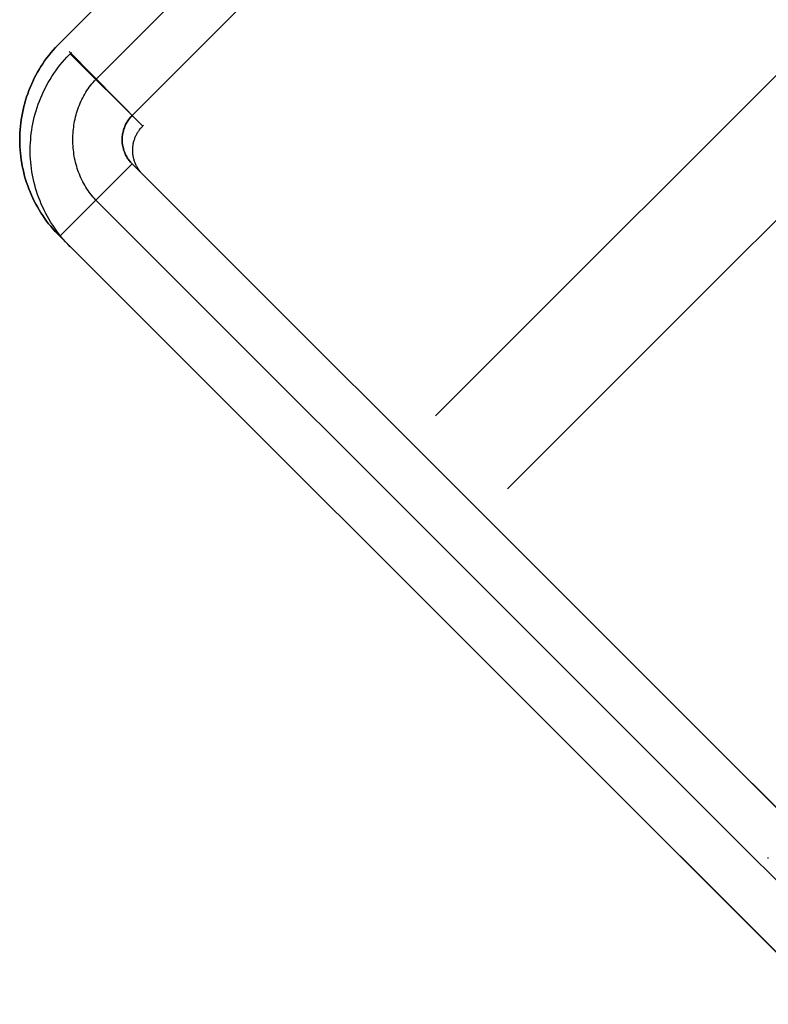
# Model space of a CAD drawing. Header units: millimetres. Extents: x -630 to 192, y -7 to 1615.
# Tile 3 of 249: x -630 to -619, y 15 to 29. Entities that reach past the tile are written whole.
import ezdxf

# ---------------------------------------------------------------- set-up
doc = ezdxf.new("R2010")
doc.units = ezdxf.units.MM
doc.header["$MEASUREMENT"] = 0
doc.layers.add('OVIDIO 160x80x72h', color=7, linetype='Continuous')

msp = doc.modelspace()

# ---------------------------------------------------------------- linework, layer by layer
at = {"layer": 'OVIDIO 160x80x72h'}
for points in [[(-587.801, 59.476), (-623.985, 23.292)], [(-586.741, 58.415), (-622.932, 22.224)], [(-611.278, 45.9), (-628.951, 28.227)], [(-628.425, 26.984), (-629.485, 25.923)], [(-629.485, 25.923), (-628.425, 26.984)], [(-595.898, -5.542), (-628.425, 26.984)], [(-628.425, 26.984), (-595.898, -5.542)], [(-596.429, -6.072), (-628.955, 26.454)], [(-629.485, 25.923), (-596.959, -6.603)], [(-596.959, -6.603), (-629.485, 25.923)], [(-601.378, -0.062), (-622.945, 21.504)], [(-602.439, -1.123), (-624.005, 20.443)], [(-619.112, 16.809), (-619.112, 16.821)]]:
    msp.add_lwpolyline(points, dxfattribs=at)
at = {"layer": 'OVIDIO 160x80x72h', "extrusion": (-8.00265e-07, -8.00267e-07, 1)}
for points in [[(-629.476, 28.761), (-611.808, 46.43)], [(-611.808, 46.43), (-629.476, 28.761)]]:
    msp.add_lwpolyline(points, dxfattribs=at)
at = {"layer": 'OVIDIO 160x80x72h', "extrusion": (-0.0004027, -0.000402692, 1)}
for points in [[(-610.747, 45.369), (-628.425, 27.692)], [(-628.425, 27.692), (-610.747, 45.369)]]:
    msp.add_lwpolyline(points, dxfattribs=at)
at = {"layer": 'OVIDIO 160x80x72h', "extrusion": (0.01522, -0.01522, 0.999768)}
msp.add_lwpolyline([(-629.411, 28.601), (-628.35, 27.54)], dxfattribs=at)
at = {"layer": 'OVIDIO 160x80x72h', "extrusion": (0.013974, -0.014217, 0.999801)}
for points in [[(-629.413, 28.631), (-628.361, 27.562)], [(-628.361, 27.562), (-629.413, 28.631)]]:
    msp.add_lwpolyline(points, dxfattribs=at)
at = {"layer": 'OVIDIO 160x80x72h', "extrusion": (0.000231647, 0.999885, 0.015188)}
for points in [[(629.483, -0.568), (618.499, 719.529)], [(618.499, 719.529), (629.483, -0.568)]]:
    msp.add_lwpolyline(points, dxfattribs=at)
at = {"layer": 'OVIDIO 160x80x72h', "extrusion": (-0.703976, 0.709897, 0.021523)}
for points in [[(426.722, -10.111), (426.713, -7.663), (426.63, 710.08)], [(426.63, 710.08), (426.713, -7.663), (426.722, -10.111)]]:
    msp.add_lwpolyline(points, dxfattribs=at)
at = {"layer": 'OVIDIO 160x80x72h', "extrusion": (0.000231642, 0.999884, 0.015217)}
for points in [[(619.115, 719.543), (630.078, -0.547)], [(617.615, 719.526), (628.578, -0.571)]]:
    msp.add_lwpolyline(points, dxfattribs=at)
at = {"layer": 'OVIDIO 160x80x72h', "extrusion": (0.999884, 0.000231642, -0.015217)}
for points in [[(27.13, -9.697), (16.167, 710.387)], [(16.167, 710.387), (27.13, -9.697)], [(26.069, -9.713), (15.107, 710.371)], [(15.107, 710.371), (26.069, -9.713)]]:
    msp.add_lwpolyline(points, dxfattribs=at)
at = {"layer": 'OVIDIO 160x80x72h', "extrusion": (0.015219, -0.015219, 0.999768)}
for points in [[(-629.41, 25.773), (-629.446, 25.809), (-629.48, 25.846), (-629.513, 25.884), (-629.546, 25.923), (-629.578, 25.963), (-629.608, 26.003), (-629.638, 26.045), (-629.666, 26.087), (-629.694, 26.129), (-629.72, 26.173), (-629.745, 26.217), (-629.769, 26.261), (-629.792, 26.307), (-629.814, 26.352), (-629.834, 26.398), (-629.853, 26.444), (-629.871, 26.491), (-629.888, 26.538), (-629.904, 26.585), (-629.918, 26.633), (-629.931, 26.68), (-629.943, 26.728), (-629.953, 26.776), (-629.963, 26.823), (-629.971, 26.871), (-629.978, 26.918), (-629.984, 26.966), (-629.989, 27.013), (-629.992, 27.06), (-629.995, 27.107), (-629.996, 27.153), (-629.996, 27.2), (-629.995, 27.246), (-629.993, 27.293), (-629.99, 27.339), (-629.986, 27.386), (-629.981, 27.434), (-629.974, 27.481), (-629.967, 27.529), (-629.958, 27.576), (-629.948, 27.624), (-629.937, 27.671), (-629.924, 27.719), (-629.91, 27.766), (-629.896, 27.814), (-629.879, 27.861), (-629.862, 27.908), (-629.843, 27.954), (-629.823, 28), (-629.802, 28.046), (-629.78, 28.091), (-629.757, 28.136), (-629.732, 28.181), (-629.706, 28.224), (-629.679, 28.267), (-629.651, 28.31), (-629.622, 28.352), (-629.592, 28.393), (-629.561, 28.433), (-629.529, 28.472), (-629.495, 28.511), (-629.461, 28.548), (-629.426, 28.585), (-629.391, 28.621)], [(-628.35, 26.833), (-628.358, 26.842), (-628.367, 26.851), (-628.375, 26.86), (-628.383, 26.87), (-628.391, 26.88), (-628.398, 26.89), (-628.406, 26.9), (-628.413, 26.91), (-628.42, 26.921), (-628.426, 26.932), (-628.432, 26.943), (-628.439, 26.954), (-628.444, 26.965), (-628.45, 26.976), (-628.455, 26.988), (-628.46, 27), (-628.464, 27.012), (-628.469, 27.024), (-628.473, 27.036), (-628.476, 27.048), (-628.48, 27.06), (-628.483, 27.072), (-628.486, 27.084), (-628.488, 27.097), (-628.49, 27.109), (-628.492, 27.122), (-628.493, 27.134), (-628.495, 27.146), (-628.495, 27.159), (-628.496, 27.171), (-628.496, 27.183), (-628.496, 27.195), (-628.496, 27.208), (-628.495, 27.22), (-628.494, 27.232), (-628.493, 27.244), (-628.491, 27.257), (-628.489, 27.269), (-628.487, 27.281), (-628.485, 27.294), (-628.482, 27.306), (-628.479, 27.318), (-628.475, 27.33), (-628.471, 27.343), (-628.467, 27.355), (-628.463, 27.366), (-628.458, 27.378), (-628.453, 27.39), (-628.448, 27.402), (-628.442, 27.413), (-628.436, 27.424), (-628.43, 27.435), (-628.424, 27.446), (-628.417, 27.457), (-628.41, 27.468), (-628.403, 27.478), (-628.395, 27.488), (-628.388, 27.498), (-628.38, 27.508), (-628.372, 27.517), (-628.363, 27.527), (-628.355, 27.536), (-628.346, 27.544), (-628.337, 27.553)]]:
    msp.add_lwpolyline(points, dxfattribs=at)
at = {"layer": 'OVIDIO 160x80x72h'}
for points in [[(-629.485, 25.923, -0.134), (-629.52, 25.959, -0.134), (-629.553, 25.995, -0.134), (-629.585, 26.031, -0.134), (-629.617, 26.069, -0.134), (-629.648, 26.107, -0.134), (-629.677, 26.146, -0.134), (-629.706, 26.186, -0.134), (-629.734, 26.227, -0.134), (-629.761, 26.268, -0.134), (-629.786, 26.31, -0.134), (-629.811, 26.352, -0.134), (-629.835, 26.395, -0.134), (-629.858, 26.439, -0.134), (-629.879, 26.483, -0.134), (-629.9, 26.527, -0.134), (-629.919, 26.572, -0.134), (-629.937, 26.618, -0.134), (-629.954, 26.664, -0.134), (-629.97, 26.711, -0.134), (-629.985, 26.757, -0.134), (-629.999, 26.805, -0.134), (-630.011, 26.852, -0.134), (-630.023, 26.9, -0.134), (-630.033, 26.948, -0.134), (-630.042, 26.996, -0.134), (-630.05, 27.045, -0.134), (-630.056, 27.093, -0.134), (-630.062, 27.142, -0.134), (-630.066, 27.191, -0.134), (-630.069, 27.24, -0.134), (-630.071, 27.289, -0.134), (-630.071, 27.338, -0.134), (-630.071, 27.387, -0.134), (-630.069, 27.436, -0.134), (-630.066, 27.485, -0.134), (-630.061, 27.534, -0.134), (-630.056, 27.583, -0.134), (-630.049, 27.631, -0.134), (-630.041, 27.68, -0.134), (-630.032, 27.728, -0.134), (-630.022, 27.776, -0.134), (-630.011, 27.824, -0.134), (-629.998, 27.871, -0.134), (-629.985, 27.918, -0.134), (-629.97, 27.965, -0.134), (-629.954, 28.012, -0.134), (-629.937, 28.058, -0.134), (-629.919, 28.103, -0.134), (-629.9, 28.149, -0.134), (-629.88, 28.193, -0.134), (-629.858, 28.238, -0.134), (-629.836, 28.282, -0.134), (-629.812, 28.325, -0.134), (-629.787, 28.368, -0.134), (-629.761, 28.41, -0.134), (-629.734, 28.451, -0.134), (-629.706, 28.492, -0.134), (-629.677, 28.533, -0.134), (-629.646, 28.573, -0.134), (-629.615, 28.612, -0.134), (-629.582, 28.65, -0.134), (-629.548, 28.688, -0.134), (-629.513, 28.725, -0.134), (-629.476, 28.761, -0.134)], [(-629.476, 28.761, -0.134), (-629.513, 28.725, -0.134), (-629.548, 28.688, -0.134), (-629.582, 28.65, -0.134), (-629.615, 28.612, -0.134), (-629.646, 28.573, -0.134), (-629.677, 28.533, -0.134), (-629.706, 28.492, -0.134), (-629.734, 28.451, -0.134), (-629.761, 28.41, -0.134), (-629.787, 28.368, -0.134), (-629.812, 28.325, -0.134), (-629.836, 28.282, -0.134), (-629.858, 28.238, -0.134), (-629.88, 28.193, -0.134), (-629.9, 28.149, -0.134), (-629.919, 28.103, -0.134), (-629.937, 28.058, -0.134), (-629.954, 28.012, -0.134), (-629.97, 27.965, -0.134), (-629.985, 27.918, -0.134), (-629.998, 27.871, -0.134), (-630.011, 27.824, -0.134), (-630.022, 27.776, -0.134), (-630.032, 27.728, -0.134), (-630.041, 27.68, -0.134), (-630.049, 27.631, -0.134), (-630.056, 27.583, -0.134), (-630.061, 27.534, -0.134), (-630.066, 27.485, -0.134), (-630.069, 27.436, -0.134), (-630.071, 27.387, -0.134), (-630.071, 27.338, -0.134), (-630.071, 27.289, -0.134), (-630.069, 27.24, -0.134), (-630.066, 27.191, -0.134), (-630.062, 27.142, -0.134), (-630.056, 27.093, -0.134), (-630.05, 27.045, -0.134), (-630.042, 26.996, -0.134), (-630.033, 26.948, -0.134), (-630.023, 26.9, -0.134), (-630.011, 26.852, -0.134), (-629.999, 26.805, -0.134), (-629.985, 26.757, -0.134), (-629.97, 26.711, -0.134), (-629.954, 26.664, -0.134), (-629.937, 26.618, -0.134), (-629.919, 26.572, -0.134), (-629.9, 26.527, -0.134), (-629.879, 26.483, -0.134), (-629.858, 26.439, -0.134), (-629.835, 26.395, -0.134), (-629.811, 26.352, -0.134), (-629.786, 26.31, -0.134), (-629.761, 26.268, -0.134), (-629.734, 26.227, -0.134), (-629.706, 26.186, -0.134), (-629.677, 26.146, -0.134), (-629.648, 26.107, -0.134), (-629.617, 26.069, -0.134), (-629.585, 26.031, -0.134), (-629.553, 25.995, -0.134), (-629.52, 25.959, -0.134), (-629.485, 25.923, -0.134)], [(-628.955, 26.454, -0.134), (-628.976, 26.476, -0.134), (-628.996, 26.498, -0.135), (-629.015, 26.521, -0.135), (-629.034, 26.545, -0.135), (-629.052, 26.569, -0.136), (-629.07, 26.594, -0.136), (-629.087, 26.619, -0.137), (-629.103, 26.644, -0.137), (-629.118, 26.67, -0.137), (-629.133, 26.696, -0.138), (-629.148, 26.723, -0.138), (-629.161, 26.75, -0.138), (-629.174, 26.777, -0.139), (-629.186, 26.805, -0.139), (-629.198, 26.832, -0.14), (-629.209, 26.861, -0.14), (-629.219, 26.889, -0.14), (-629.228, 26.918, -0.141), (-629.237, 26.947, -0.141), (-629.246, 26.976, -0.141), (-629.253, 27.006, -0.142), (-629.26, 27.035, -0.142), (-629.267, 27.065, -0.142), (-629.272, 27.095, -0.143), (-629.277, 27.125, -0.143), (-629.281, 27.155, -0.143), (-629.285, 27.186, -0.144), (-629.288, 27.216, -0.144), (-629.29, 27.246, -0.144), (-629.292, 27.277, -0.144), (-629.293, 27.308, -0.145), (-629.293, 27.338, -0.145), (-629.293, 27.369, -0.145), (-629.292, 27.399, -0.146), (-629.29, 27.43, -0.146), (-629.288, 27.46, -0.146), (-629.285, 27.491, -0.146), (-629.281, 27.521, -0.147), (-629.277, 27.551, -0.147), (-629.272, 27.581, -0.147), (-629.267, 27.611, -0.147), (-629.26, 27.641, -0.147), (-629.253, 27.671, -0.148), (-629.246, 27.7, -0.148), (-629.238, 27.729, -0.148), (-629.229, 27.758, -0.148), (-629.219, 27.787, -0.148), (-629.209, 27.815, -0.149), (-629.198, 27.844, -0.149), (-629.186, 27.872, -0.149), (-629.174, 27.899, -0.149), (-629.161, 27.926, -0.149), (-629.148, 27.953, -0.149), (-629.134, 27.98, -0.149), (-629.119, 28.006, -0.149), (-629.103, 28.032, -0.15), (-629.087, 28.057, -0.15), (-629.07, 28.082, -0.15), (-629.053, 28.107, -0.15), (-629.035, 28.131, -0.15), (-629.016, 28.154, -0.15), (-628.996, 28.177, -0.15), (-628.976, 28.2, -0.15), (-628.955, 28.222, -0.15), (-628.95, 28.228, -0.15)], [(-628.425, 27.692, -0.164), (-628.436, 27.68, -0.164), (-628.447, 27.668, -0.164), (-628.458, 27.655, -0.164), (-628.468, 27.643, -0.164), (-628.478, 27.629, -0.164), (-628.487, 27.616, -0.164), (-628.496, 27.602, -0.164), (-628.504, 27.588, -0.164), (-628.512, 27.574, -0.164), (-628.52, 27.559, -0.163), (-628.527, 27.545, -0.163), (-628.533, 27.53, -0.163), (-628.539, 27.514, -0.163), (-628.545, 27.499, -0.163), (-628.55, 27.484, -0.162), (-628.554, 27.468, -0.162), (-628.558, 27.452, -0.161), (-628.562, 27.436, -0.161), (-628.565, 27.42, -0.16), (-628.567, 27.404, -0.16), (-628.569, 27.387, -0.159), (-628.57, 27.371, -0.158), (-628.571, 27.355, -0.158), (-628.571, 27.338, -0.157), (-628.571, 27.322, -0.156), (-628.57, 27.306, -0.155), (-628.569, 27.289, -0.155), (-628.567, 27.273, -0.154), (-628.565, 27.257, -0.153), (-628.562, 27.241, -0.152), (-628.558, 27.225, -0.151), (-628.554, 27.209, -0.15), (-628.55, 27.193, -0.149), (-628.545, 27.178, -0.148), (-628.539, 27.162, -0.147), (-628.533, 27.147, -0.146), (-628.527, 27.132, -0.145), (-628.52, 27.117, -0.144), (-628.512, 27.102, -0.143), (-628.504, 27.088, -0.142), (-628.496, 27.074, -0.141), (-628.487, 27.06, -0.14), (-628.478, 27.047, -0.139), (-628.468, 27.033, -0.138), (-628.458, 27.021, -0.137), (-628.447, 27.008, -0.136), (-628.436, 26.996, -0.135), (-628.425, 26.984, -0.134)], [(-628.425, 26.984, -0.134), (-628.436, 26.996, -0.135), (-628.447, 27.008, -0.136), (-628.458, 27.021, -0.137), (-628.468, 27.033, -0.138), (-628.478, 27.047, -0.139), (-628.487, 27.06, -0.14), (-628.496, 27.074, -0.141), (-628.504, 27.088, -0.142), (-628.512, 27.102, -0.143), (-628.52, 27.117, -0.144), (-628.527, 27.132, -0.145), (-628.533, 27.147, -0.146), (-628.539, 27.162, -0.147), (-628.545, 27.178, -0.148), (-628.55, 27.193, -0.149), (-628.554, 27.209, -0.15), (-628.558, 27.225, -0.151), (-628.562, 27.241, -0.152), (-628.565, 27.257, -0.153), (-628.567, 27.273, -0.154), (-628.569, 27.289, -0.155), (-628.57, 27.306, -0.155), (-628.571, 27.322, -0.156), (-628.571, 27.338, -0.157), (-628.571, 27.355, -0.158), (-628.57, 27.371, -0.158), (-628.569, 27.387, -0.159), (-628.567, 27.404, -0.16), (-628.565, 27.42, -0.16), (-628.562, 27.436, -0.161), (-628.558, 27.452, -0.161), (-628.554, 27.468, -0.162), (-628.55, 27.484, -0.162), (-628.545, 27.499, -0.163), (-628.539, 27.514, -0.163), (-628.533, 27.53, -0.163), (-628.527, 27.545, -0.163), (-628.52, 27.559, -0.163), (-628.512, 27.574, -0.164), (-628.504, 27.588, -0.164), (-628.496, 27.602, -0.164), (-628.487, 27.616, -0.164), (-628.478, 27.629, -0.164), (-628.468, 27.643, -0.164), (-628.458, 27.655, -0.164), (-628.447, 27.668, -0.164), (-628.436, 27.68, -0.164), (-628.425, 27.692, -0.164)]]:
    msp.add_polyline3d(points, dxfattribs=at)

doc.saveas('drawing.dxf')
